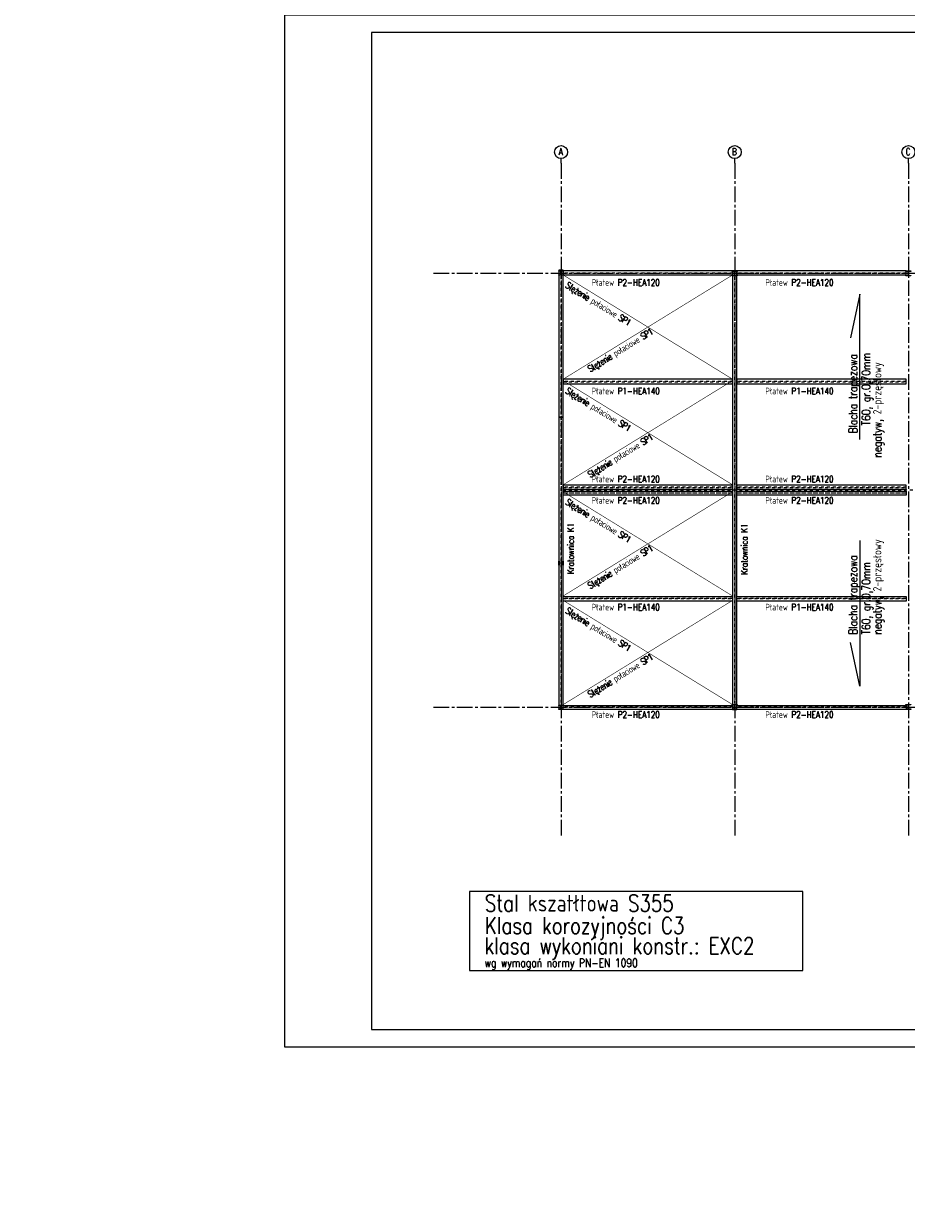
# Model space of a CAD drawing. Extents: x 335493 to 843864, y -123011 to -21739.
# Tile 14 of 28: x 432379 to 457787, y -123011 to -88913. Entities that reach past the tile are written whole.
import ezdxf
from ezdxf.enums import TextEntityAlignment as Align

# ---------------------------------------------------------------- set-up
doc = ezdxf.new("R2010")
doc.units = 0
doc.header["$LTSCALE"] = 600
doc.header["$MEASUREMENT"] = 0
doc.linetypes.add('CENTER2', pattern=[1.125, 0.75, -0.125, 0.125, -0.125])
doc.linetypes.add('PRZERYWANA', pattern=[0.282222, 0.141111, -0.141111])
for name, color, linetype in [('11 - opisy TXT2', 4, 'CONTINUOUS'), ('111 - opisy TXT3', 2, 'CONTINUOUS'), ('2 - linie odniesienia opisy', 8, 'CONTINUOUS'), ('33 - linia 2', 3, 'CONTINUOUS'), ('44 - osie 2', 6, 'CENTER2'), ('555 - cienka przerywana 3', 1, 'PRZERYWANA')]:
    doc.layers.add(name, color=color, linetype=linetype)
doc.styles.add('TXT2', font='simplex.shx', dxfattribs={"width": 0.8, "height": 180})
doc.styles.add('TXT3', font='simplex.shx', dxfattribs={"width": 0.8, "height": 48})
doc.styles.add('TXT5', font='simplex.shx', dxfattribs={"width": 0.8, "height": 120})

# ---------------------------------------------------------------- blocks, each defined once
blk = doc.blocks.new('pozycja')
at = {"layer": '111 - opisy TXT3', "linetype": 'Continuous'}
blk.add_circle((63.2, -0.2), 37.4, dxfattribs=at)
at = {"layer": '2 - linie odniesienia opisy', "linetype": 'Continuous'}
blk.add_line((0, 0), (25.8, 0), dxfattribs=at)
at = {"layer": '111 - opisy TXT3', "linetype": 'Continuous', "style": 'TXT2', "width": 0.75}
blk.add_attdef('NR', text='', height=40, dxfattribs=at).set_placement((62.6, -19.8), align=Align.CENTER)
blk = doc.blocks.new('A$C654D60AD')
at = {"layer": '44 - osie 2'}
for p, q in [((0, 3164), (0, -16244)), ((5000, 3164), (5000, -16244)), ((10000, 3164), (10000, -16244)), ((15000, 3164), (15000, -16244)), ((20000, 3164), (20000, -16244)), ((25000, 3164), (25000, -16244)), ((30000, 3164), (30000, -16244))]:
    blk.add_line(p, q, dxfattribs=at)
for points in [[(-3670, 0), (31680, 0)], [(-3670, -12500), (31680, -12500)]]:
    blk.add_lwpolyline(points, dxfattribs=at)
at = {"layer": '2 - linie odniesienia opisy'}
ref = blk.add_blockref('pozycja', (0, 3164), dxfattribs=dict(at, xscale=5, yscale=5, zscale=5, rotation=90))
ref.add_attrib('NR', 'A', dxfattribs={"layer": '111 - opisy TXT3', "linetype": 'Continuous', "height": 200, "style": 'TXT2', "width": 0.75}).set_placement((-10, 3391), align=Align.CENTER)
ref = blk.add_blockref('pozycja', (5000, 3164), dxfattribs=dict(at, xscale=5, yscale=5, zscale=5, rotation=90))
ref.add_attrib('NR', 'B', dxfattribs={"layer": '111 - opisy TXT3', "linetype": 'Continuous', "height": 200, "style": 'TXT2', "width": 0.75}).set_placement((4990, 3391), align=Align.CENTER)
ref = blk.add_blockref('pozycja', (10000, 3164), dxfattribs=dict(at, xscale=5, yscale=5, zscale=5, rotation=90))
ref.add_attrib('NR', 'C', dxfattribs={"layer": '111 - opisy TXT3', "linetype": 'Continuous', "height": 200, "style": 'TXT2', "width": 0.75}).set_placement((9990, 3391), align=Align.CENTER)
ref = blk.add_blockref('pozycja', (15000, 3164), dxfattribs=dict(at, xscale=5, yscale=5, zscale=5, rotation=90))
ref.add_attrib('NR', 'D', dxfattribs={"layer": '111 - opisy TXT3', "linetype": 'Continuous', "height": 200, "style": 'TXT2', "width": 0.75}).set_placement((14990, 3391), align=Align.CENTER)
ref = blk.add_blockref('pozycja', (20000, 3164), dxfattribs=dict(at, xscale=5, yscale=5, zscale=5, rotation=90))
ref.add_attrib('NR', 'E', dxfattribs={"layer": '111 - opisy TXT3', "linetype": 'Continuous', "height": 200, "style": 'TXT2', "width": 0.75}).set_placement((19990, 3391), align=Align.CENTER)
ref = blk.add_blockref('pozycja', (25000, 3164), dxfattribs=dict(at, xscale=5, yscale=5, zscale=5, rotation=90))
ref.add_attrib('NR', 'F', dxfattribs={"layer": '111 - opisy TXT3', "linetype": 'Continuous', "height": 200, "style": 'TXT2', "width": 0.75}).set_placement((24990, 3391), align=Align.CENTER)
ref = blk.add_blockref('pozycja', (30000, 3164), dxfattribs=dict(at, xscale=5, yscale=5, zscale=5, rotation=90))
ref.add_attrib('NR', 'G', dxfattribs={"layer": '111 - opisy TXT3', "linetype": 'Continuous', "height": 200, "style": 'TXT2', "width": 0.75}).set_placement((29990, 3391), align=Align.CENTER)
at = {"layer": '2 - linie odniesienia opisy', "xscale": 10, "yscale": 10, "zscale": 10}
for p, values in [((31680, 4), {'NR': '1'}), ((31680, -12496), {'NR': '2'})]:
    blk.add_blockref('pozycja', p, dxfattribs=at).add_auto_attribs(values)
blk = doc.blocks.new('A$C19D47AF8')
at = {"layer": '33 - linia 2'}
for points in [[(-60, 60), (60, 60), (60, 49), (15.25, 49, 0.41421356), (3.25, 37), (3.25, -37, 0.41421356), (15.25, -49), (60, -49), (60, -60), (-60, -60), (-60, -49), (-15.25, -49, 0.41421356), (-3.25, -37), (-3.25, 37, 0.41421356), (-15.25, 49), (-60, 49)], [(4930, 60), (5070, 60), (5070, 48), (5015.5, 48, 0.41421356), (5003.5, 36), (5003.5, -56, 0.41421356), (5015.5, -68), (5070, -68), (5070, -80), (4930, -80), (4930, -68), (4984.5, -68, 0.41421356), (4996.5, -56), (4996.5, 36, 0.41421356), (4984.5, 48), (4930, 48)], [(9930, 60), (10070, 60), (10070, 48), (10015.5, 48, 0.41421356), (10003.5, 36), (10003.5, -56, 0.41421356), (10015.5, -68), (10070, -68), (10070, -80), (9930, -80), (9930, -68), (9984.5, -68, 0.41421356), (9996.5, -56), (9996.5, 36, 0.41421356), (9984.5, 48), (9930, 48)], [(14930, 60), (15070, 60), (15070, 48), (15015.5, 48, 0.41421356), (15003.5, 36), (15003.5, -56, 0.41421356), (15015.5, -68), (15070, -68), (15070, -80), (14930, -80), (14930, -68), (14984.5, -68, 0.41421356), (14996.5, -56), (14996.5, 36, 0.41421356), (14984.5, 48), (14930, 48)], [(19930, 60), (20070, 60), (20070, 48), (20015.5, 48, 0.41421356), (20003.5, 36), (20003.5, -56, 0.41421356), (20015.5, -68), (20070, -68), (20070, -80), (19930, -80), (19930, -68), (19984.5, -68, 0.41421356), (19996.5, -56), (19996.5, 36, 0.41421356), (19984.5, 48), (19930, 48)], [(24930, 60), (25070, 60), (25070, 48), (25015.5, 48, 0.41421356), (25003.5, 36), (25003.5, -56, 0.41421356), (25015.5, -68), (25070, -68), (25070, -80), (24930, -80), (24930, -68), (24984.5, -68, 0.41421356), (24996.5, -56), (24996.5, 36, 0.41421356), (24984.5, 48), (24930, 48)], [(29940, 60), (30060, 60), (30060, 49), (30015.25, 49, 0.41421356), (30003.25, 37), (30003.25, -37, 0.41421356), (30015.25, -49), (30060, -49), (30060, -60), (29940, -60), (29940, -49), (29984.75, -49, 0.41421356), (29996.75, -37), (29996.75, 37, 0.41421356), (29984.75, 49), (29940, 49)], [(-60, -4090), (-60, -4210), (-49, -4210), (-49, -4165.25, -0.41421356), (-37, -4153.25), (37, -4153.25, -0.41421356), (49, -4165.25), (49, -4210), (60, -4210), (60, -4090), (49, -4090), (49, -4134.75, -0.41421356), (37, -4146.75), (-37, -4146.75, -0.41421356), (-49, -4134.75), (-49, -4090)], [(14940, -4090), (14940, -4210), (14951, -4210), (14951, -4165.25, -0.41421356), (14963, -4153.25), (15037, -4153.25, -0.41421356), (15049, -4165.25), (15049, -4210), (15060, -4210), (15060, -4090), (15049, -4090), (15049, -4134.75, -0.41421356), (15037, -4146.75), (14963, -4146.75, -0.41421356), (14951, -4134.75), (14951, -4090)], [(29940, -4090), (29940, -4210), (29951, -4210), (29951, -4165.25, -0.41421356), (29963, -4153.25), (30037, -4153.25, -0.41421356), (30049, -4165.25), (30049, -4210), (30060, -4210), (30060, -4090), (30049, -4090), (30049, -4134.75, -0.41421356), (30037, -4146.75), (29963, -4146.75, -0.41421356), (29951, -4134.75), (29951, -4090)], [(-60, -8410), (-60, -8290), (-49, -8290), (-49, -8334.75, 0.41421356), (-37, -8346.75), (37, -8346.75, 0.41421356), (49, -8334.75), (49, -8290), (60, -8290), (60, -8410), (49, -8410), (49, -8365.25, 0.41421356), (37, -8353.25), (-37, -8353.25, 0.41421356), (-49, -8365.25), (-49, -8410)], [(14940, -8410), (14940, -8290), (14951, -8290), (14951, -8334.75, 0.41421356), (14963, -8346.75), (15037, -8346.75, 0.41421356), (15049, -8334.75), (15049, -8290), (15060, -8290), (15060, -8410), (15049, -8410), (15049, -8365.25, 0.41421356), (15037, -8353.25), (14963, -8353.25, 0.41421356), (14951, -8365.25), (14951, -8410)], [(29940, -8410), (29940, -8290), (29951, -8290), (29951, -8334.75, 0.41421356), (29963, -8346.75), (30037, -8346.75, 0.41421356), (30049, -8334.75), (30049, -8290), (30060, -8290), (30060, -8410), (30049, -8410), (30049, -8365.25, 0.41421356), (30037, -8353.25), (29963, -8353.25, 0.41421356), (29951, -8365.25), (29951, -8410)], [(-60, -12440), (60, -12440), (60, -12451), (15.25, -12451, 0.41421356), (3.25, -12463), (3.25, -12537, 0.41421356), (15.25, -12549), (60, -12549), (60, -12560), (-60, -12560), (-60, -12549), (-15.25, -12549, 0.41421356), (-3.25, -12537), (-3.25, -12463, 0.41421356), (-15.25, -12451), (-60, -12451)], [(-60, -12440), (60, -12440), (60, -12451), (15.25, -12451, 0.41421356), (3.25, -12463), (3.25, -12537, 0.41421356), (15.25, -12549), (60, -12549), (60, -12560), (-60, -12560), (-60, -12549), (-15.25, -12549, 0.41421356), (-3.25, -12537), (-3.25, -12463, 0.41421356), (-15.25, -12451), (-60, -12451)], [(4930, -12420), (5070, -12420), (5070, -12432), (5015.5, -12432, 0.41421356), (5003.5, -12444), (5003.5, -12536, 0.41421356), (5015.5, -12548), (5070, -12548), (5070, -12560), (4930, -12560), (4930, -12548), (4984.5, -12548, 0.41421356), (4996.5, -12536), (4996.5, -12444, 0.41421356), (4984.5, -12432), (4930, -12432)], [(9930, -12420), (10070, -12420), (10070, -12432), (10015.5, -12432, 0.41421356), (10003.5, -12444), (10003.5, -12536, 0.41421356), (10015.5, -12548), (10070, -12548), (10070, -12560), (9930, -12560), (9930, -12548), (9984.5, -12548, 0.41421356), (9996.5, -12536), (9996.5, -12444, 0.41421356), (9984.5, -12432), (9930, -12432)], [(14930, -12420), (15070, -12420), (15070, -12432), (15015.5, -12432, 0.41421356), (15003.5, -12444), (15003.5, -12536, 0.41421356), (15015.5, -12548), (15070, -12548), (15070, -12560), (14930, -12560), (14930, -12548), (14984.5, -12548, 0.41421356), (14996.5, -12536), (14996.5, -12444, 0.41421356), (14984.5, -12432), (14930, -12432)], [(19930, -12420), (20070, -12420), (20070, -12432), (20015.5, -12432, 0.41421356), (20003.5, -12444), (20003.5, -12536, 0.41421356), (20015.5, -12548), (20070, -12548), (20070, -12560), (19930, -12560), (19930, -12548), (19984.5, -12548, 0.41421356), (19996.5, -12536), (19996.5, -12444, 0.41421356), (19984.5, -12432), (19930, -12432)], [(24930, -12420), (25070, -12420), (25070, -12432), (25015.5, -12432, 0.41421356), (25003.5, -12444), (25003.5, -12536, 0.41421356), (25015.5, -12548), (25070, -12548), (25070, -12560), (24930, -12560), (24930, -12548), (24984.5, -12548, 0.41421356), (24996.5, -12536), (24996.5, -12444, 0.41421356), (24984.5, -12432), (24930, -12432)], [(29940, -12440), (30060, -12440), (30060, -12451), (30015.25, -12451, 0.41421356), (30003.25, -12463), (30003.25, -12537, 0.41421356), (30015.25, -12549), (30060, -12549), (30060, -12560), (29940, -12560), (29940, -12549), (29984.75, -12549, 0.41421356), (29996.75, -12537), (29996.75, -12463, 0.41421356), (29984.75, -12451), (29940, -12451)]]:
    blk.add_lwpolyline(points, format="xyb", close=True, dxfattribs=at)

msp = doc.modelspace()

# ---------------------------------------------------------------- linework, layer by layer
at = {"layer": '111 - opisy TXT3'}
msp.add_lwpolyline([(442391.2, -117863.1), (481391.2, -117863.1), (481391.2, -89163.1), (442391.2, -89163.1)], close=True, dxfattribs=at)
at = {"layer": '2 - linie odniesienia opisy'}
for points in [[(439891.2, -118363.1), (481891.2, -118363.1), (481891.2, -88663.1), (439891.2, -88663.1)], [(445214.1, -116170.5), (454808.7, -116170.5), (454808.7, -113892.7), (445214.1, -113892.7)]]:
    msp.add_lwpolyline(points, close=True, dxfattribs=at)
at = {"layer": '2 - linie odniesienia opisy', "const_width": 16}
for points in [[(452786.9, -99146.8), (447906.9, -96143.9)], [(447906.9, -99146.8), (452786.9, -96145.3)], [(452786.9, -102186.8), (447906.9, -99183.9)], [(447906.9, -102186.8), (452786.9, -99185.3)], [(452786.9, -105387.2), (447906.9, -102384.3)], [(447906.9, -105387.2), (452786.9, -102385.7)], [(452786.9, -108513.9), (447906.9, -105511)], [(447906.9, -108513.9), (452786.9, -105512.4)]]:
    msp.add_lwpolyline(points, dxfattribs=at)
at = {"layer": '2 - linie odniesienia opisy'}
for points in [[(456452.3, -100885.5), (456452.3, -96698.2), (456180, -97953.8)], [(456452.3, -103793.3), (456452.3, -107980.6), (456180, -106724.9)]]:
    msp.add_lwpolyline(points, dxfattribs=at)
at = {"layer": '33 - linia 2'}
for points in [[(447786.9, -96009.4), (447786.9, -108629.4), (447906.9, -108629.4), (447906.9, -96009.4)], [(447906.9, -96145.3), (452786.9, -96145.3), (452786.9, -96029.4), (447906.9, -96029.4)], [(452786.9, -96029.4), (452786.9, -108649.4), (452906.9, -108649.4), (452906.9, -96029.4)], [(452906.9, -96145.3), (457786.9, -96145.3), (457786.9, -96029.4), (452906.9, -96029.4)], [(447906.9, -99282), (452786.9, -99282), (452786.9, -99146.8), (447906.9, -99146.8)], [(452906.9, -99282), (457786.9, -99282), (457786.9, -99146.8), (452906.9, -99146.8)], [(447906.9, -102312), (452786.9, -102312), (452786.9, -102196), (447906.9, -102196)], [(452906.9, -102312), (457786.9, -102312), (457786.9, -102196), (452906.9, -102196)], [(447906.9, -102366.8), (452786.9, -102366.8), (452786.9, -102482.7), (447906.9, -102482.7)], [(452906.9, -102366.8), (457786.9, -102366.8), (457786.9, -102482.7), (452906.9, -102482.7)], [(447906.9, -105396.8), (452786.9, -105396.8), (452786.9, -105532), (447906.9, -105532)], [(452906.9, -105396.8), (457786.9, -105396.8), (457786.9, -105532), (452906.9, -105532)], [(447906.9, -108533.5), (452786.9, -108533.5), (452786.9, -108649.4), (447906.9, -108649.4)], [(452906.9, -108533.5), (457786.9, -108533.5), (457786.9, -108649.4), (452906.9, -108649.4)]]:
    msp.add_lwpolyline(points, close=True, dxfattribs=at)
for points in [[(447786.9, -96029.4), (447906.9, -96029.4), (447906.9, -96040.4), (447862.1, -96040.4, 0.4142136), (447850.1, -96052.4), (447850.1, -96126.4, 0.4142136), (447862.1, -96138.4), (447906.9, -96138.4), (447906.9, -96149.4), (447786.9, -96149.4), (447786.9, -96138.4), (447831.6, -96138.4, 0.4142136), (447843.6, -96126.4), (447843.6, -96052.4, 0.4142136), (447831.6, -96040.4), (447786.9, -96040.4)], [(452776.9, -96029.4), (452916.9, -96029.4), (452916.9, -96041.4), (452862.4, -96041.4, 0.4142136), (452850.4, -96053.4), (452850.4, -96145.4, 0.4142136), (452862.4, -96157.4), (452916.9, -96157.4), (452916.9, -96169.4), (452776.9, -96169.4), (452776.9, -96157.4), (452831.4, -96157.4, 0.4142136), (452843.4, -96145.4), (452843.4, -96053.4, 0.4142136), (452831.4, -96041.4), (452776.9, -96041.4)], [(447786.9, -108529.4), (447906.9, -108529.4), (447906.9, -108540.4), (447862.1, -108540.4, 0.4142136), (447850.1, -108552.4), (447850.1, -108626.4, 0.4142136), (447862.1, -108638.4), (447906.9, -108638.4), (447906.9, -108649.4), (447786.9, -108649.4), (447786.9, -108638.4), (447831.6, -108638.4, 0.4142136), (447843.6, -108626.4), (447843.6, -108552.4, 0.4142136), (447831.6, -108540.4), (447786.9, -108540.4)], [(452776.9, -108509.4), (452916.9, -108509.4), (452916.9, -108521.4), (452862.4, -108521.4, 0.4142136), (452850.4, -108533.4), (452850.4, -108625.4, 0.4142136), (452862.4, -108637.4), (452916.9, -108637.4), (452916.9, -108649.4), (452776.9, -108649.4), (452776.9, -108637.4), (452831.4, -108637.4, 0.4142136), (452843.4, -108625.4), (452843.4, -108533.4, 0.4142136), (452831.4, -108521.4), (452776.9, -108521.4)]]:
    msp.add_lwpolyline(points, format="xyb", close=True, dxfattribs=at)
at = {"layer": '555 - cienka przerywana 3'}
for points in [[(447844.4, -96009.4), (447844.4, -108629.4)], [(447849.4, -96009.4), (447849.4, -108629.4)], [(452844.4, -96029.4), (452844.4, -108649.4)], [(452849.4, -96029.4), (452849.4, -108649.4)], [(477956.9, -102339.4), (447846.9, -102339.4)]]:
    msp.add_lwpolyline(points, dxfattribs=at)
for points in [[(452786.9, -96090.1), (447906.9, -96090.1), (447906.9, -96094.9), (452786.9, -96094.9)], [(457786.9, -96090.1), (452906.9, -96090.1), (452906.9, -96094.9), (457786.9, -96094.9)], [(452786.9, -99216), (447906.9, -99216), (447906.9, -99222.4), (452786.9, -99222.4)], [(457786.9, -99216), (452906.9, -99216), (452906.9, -99222.4), (457786.9, -99222.4)], [(452786.9, -102256.8), (447906.9, -102256.8), (447906.9, -102261.6), (452786.9, -102261.6)], [(457786.9, -102256.8), (452906.9, -102256.8), (452906.9, -102261.6), (457786.9, -102261.6)], [(452786.9, -102422), (447906.9, -102422), (447906.9, -102417.2), (452786.9, -102417.2)], [(457786.9, -102422), (452906.9, -102422), (452906.9, -102417.2), (457786.9, -102417.2)], [(452786.9, -105462.8), (447906.9, -105462.8), (447906.9, -105456.4), (452786.9, -105456.4)], [(457786.9, -105462.8), (452906.9, -105462.8), (452906.9, -105456.4), (457786.9, -105456.4)], [(452786.9, -108588.7), (447906.9, -108588.7), (447906.9, -108583.8), (452786.9, -108583.8)], [(457786.9, -108588.7), (452906.9, -108588.7), (452906.9, -108583.8), (457786.9, -108583.8)]]:
    msp.add_lwpolyline(points, close=True, dxfattribs=at)

# ---------------------------------------------------------------- block references
for name in ['A$C654D60AD', 'A$C19D47AF8']:
    msp.add_blockref(name, (447846.9, -96089.4), dxfattribs=at)

# ---------------------------------------------------------------- texts
at = {"layer": '11 - opisy TXT2', "style": 'TXT2', "width": 0.8}
for s, p in [('Blacha trapezowa', (456373.7, -100705.8)), ('negatyw, 2-przęsłowy', (457069.8, -101400.6)), ('T60, gr.0,70mm', (456748.2, -100477.2)), ('negatyw, 2-przęsłowy', (457069.8, -106496.4)), ('Blacha trapezowa', (456373.7, -106496.4)), ('T60, gr.0,70mm', (456748.2, -106496.4))]:
    msp.add_text(s, height=240, rotation=90, dxfattribs=at).set_placement(p)
msp.add_text('wg wymagań normy PN-EN 1090', height=240, dxfattribs=at).set_placement((445647.2, -116065.1))
at = {"layer": '11 - opisy TXT2', "char_height": 240, "width": 11055.143, "attachment_point": 1, "style": 'TXT3'}
for s, insert in [('\\pi-480,l480,t480,720;1.^IRysunek rozpatrywać łącznie z projektem architektury, pozostałymi \\P\\pi0,t720;branżami, oraz opisem technicznym konstrukcji. \\P\\pi-480,t480,720;2.^IBeton należy zagęszczać mechanicznie.\\P3.^IWszystkie wymiary i poziomy, należy rozpatrywać łącznie z projektem \\P\\pi0,t720;architektury oraz pozostałymi projektami branżowymi.\\P\\pi-480,t480,720;{\\C4;4.^ILokalizacja i układ ścian działowych zgodnie z projektem \\P\\pi0,t720;architektonicznym. Dla ścian działowych wykonać nadproża nad \\Potworami zgodnie z przyjętym systemem wznoszenia ścian działowych.\\A1;\\P\\pi-480,t480,720;6.^IW ścianach pozostawić strzępia do zabetonowania łącznie z \\P\\pi0,t720;rdzeniami. \\P\\pi-480,t480,720;7.^INa wszystkich nowoprojektowanych ścianach nośnych należy wykonać \\P\\pi0,t720;obwodowy wieniec żelbetowy W1.\\P\\pi-480,t480,720;8.^IWielkość otworów instalacyjnych dopasować do urządzeń wybranych \\P\\pi0,t720;przez zamawiającego.}', (343609.9, -81786.7)), ('\\pi-480,l480,t480,720;1.^IRysunek rozpatrywać łącznie z projektem architektury, pozostałymi \\P\\pi0,t720;branżami, oraz opisem technicznym konstrukcji. \\P\\pi-480,t480,720;2.^IBeton należy zagęszczać mechanicznie.\\P3.^IWszystkie wymiary i poziomy, należy rozpatrywać łącznie z projektem \\P\\pi0,t720;architektury oraz pozostałymi projektami branżowymi.\\P\\pi-480,t480,720;{\\A1;\\C4;4.^IW ścianach attyk pozostawić strzępia do zabetonowania łącznie z \\P\\pi0,t720;rdzeniami. \\P\\pi-480,t480,720;5.^INa wszystkich nowoprojektowanych ścianach attyk należy wykonać \\P\\pi0,t720;obwodowy wieniec żelbetowy WA1.\\P\\pi-480,t480,720;6.^IWielkość otworów instalacyjnych dopasować do urządzeń wybranych \\P\\pi0,t720;przez zamawiającego.}', (343609.9, -111486.7))]:
    msp.add_mtext(s, dxfattribs=dict(at, insert=insert))
at = {"layer": '11 - opisy TXT2', "char_height": 190, "attachment_point": 1, "style": 'TXT2'}
for s, width, insert, rotation in [('{\\T0.9;Stężenie połaciowe SP1}', 3067.621, (448055.3, -96333.1), 328.39413), ('{\\T0.9;Stężenie połaciowe SP1}', 3067.621, (448588.7, -98791.8), 31.59385), ('{\\T0.9;Stężenie połaciowe SP1}', 3067.621, (448055.3, -99373.1), 328.39413), ('{\\T0.9;Stężenie połaciowe SP1}', 3067.621, (448588.7, -101831.8), 31.59385), ('{\\T0.9;Stężenie połaciowe SP1}', 3067.621, (448055.3, -102573.5), 328.39413), ('Kratownica K1', 1906.495, (448029.7, -104753.9), 90), ('Kratownica K1', 1906.495, (453029.7, -104773.9), 90), ('{\\T0.9;Stężenie połaciowe SP1}', 3067.621, (448588.7, -105032.2), 31.59385), ('{\\T0.9;Stężenie połaciowe SP1}', 3067.621, (448055.3, -105700.2), 328.39413), ('{\\T0.9;Stężenie połaciowe SP1}', 3067.621, (448588.7, -108158.9), 31.59385)]:
    msp.add_mtext_dynamic_manual_height_columns(s, width=width, gutter_width=900, heights=[0], dxfattribs=dict(at, insert=insert, rotation=rotation))
for s, insert in [('Płatew P2-HEA120', (448728.1, -96266.6)), ('Płatew P2-HEA120', (453728.1, -96266.6)), ('Płatew P1-HEA140', (448728.1, -99390.4)), ('Płatew P1-HEA140', (453728.1, -99390.4)), ('Płatew P2-HEA120', (448728.1, -101924)), ('Płatew P2-HEA120', (453728.1, -101924)), ('Płatew P2-HEA120', (448728.1, -102538.2)), ('Płatew P2-HEA120', (453728.1, -102538.2)), ('Płatew P1-HEA140', (448728.1, -105611.7)), ('Płatew P1-HEA140', (453728.1, -105611.7)), ('Płatew P2-HEA120', (448728.1, -108704.8)), ('Płatew P2-HEA120', (453728.1, -108704.8))]:
    msp.add_mtext_dynamic_manual_height_columns(s, width=3067.621, gutter_width=900, heights=[0], dxfattribs=dict(at, insert=insert))
at = {"layer": '111 - opisy TXT3', "style": 'TXT5', "width": 0.8}
for s, p in [('Stal kszatłtowa S355', (445655.6, -114468.5)), ('Klasa korozyjności C3', (445655.6, -115112.8)), ('klasa wykoniani konstr.: EXC2 ', (445647.2, -115691.5))]:
    msp.add_text(s, height=480, dxfattribs=at).set_placement(p)

doc.saveas('drawing.dxf')
